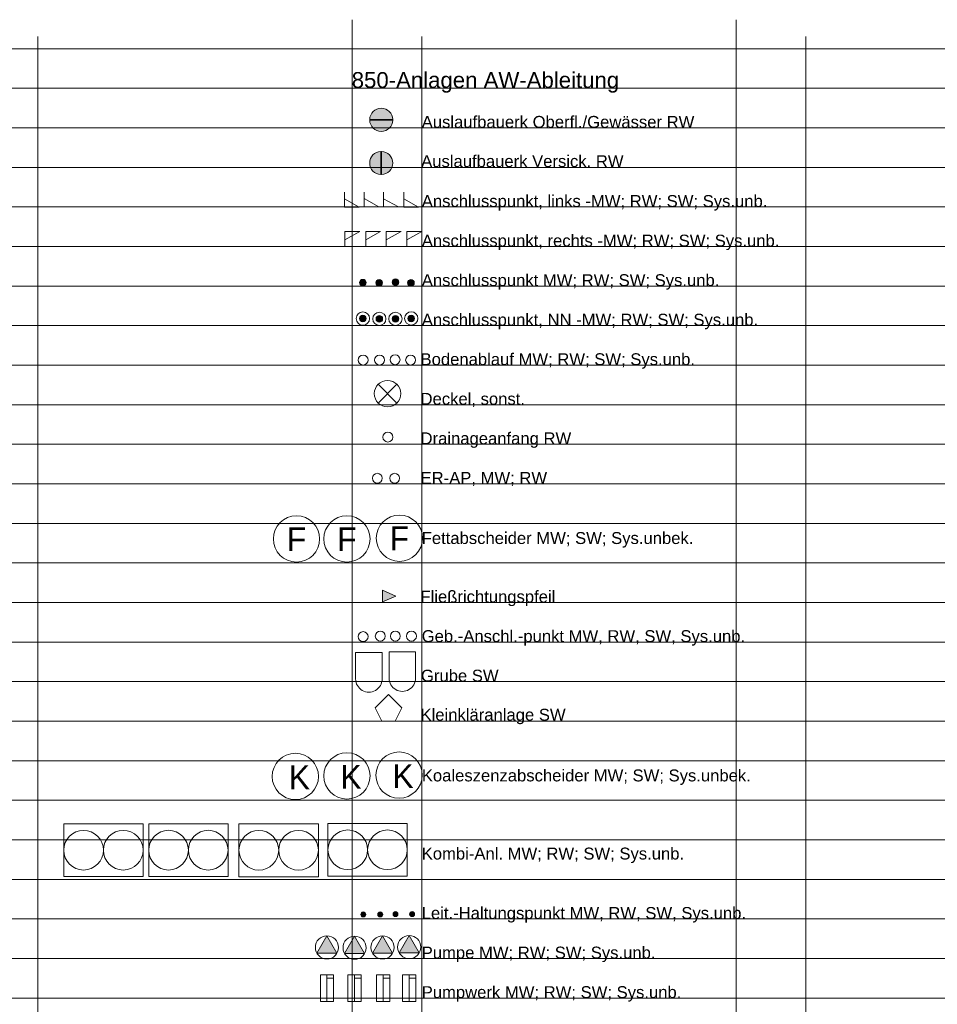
# Model space of a CAD drawing. Header units: metres. Extents: x 4523588 to 4523850, y 5693451 to 5693851.
# Tile 11 of 25: x 4523747 to 4523782, y 5693521 to 5693558. Entities that reach past the tile are written whole.
import ezdxf
from ezdxf.enums import TextEntityAlignment as Align

# ---------------------------------------------------------------- set-up
doc = ezdxf.new("R2010")
doc.units = ezdxf.units.M
doc.header["$LTSCALE"] = 0.5
for name, color, linetype, lineweight in [('100_HILFE_LEG', 24, 'CONTINUOUS', 18), ('100_LEG_LAGE', 7, 'CONTINUOUS', 18), ('850_ANPKT_LI_MW_1', 7, 'CONTINUOUS', 18), ('850_ANPKT_LI_RW_1', 7, 'CONTINUOUS', 18), ('850_ANPKT_LI_SW_1', 7, 'CONTINUOUS', 18), ('850_ANPKT_LI_SYS_UNB_1', 7, 'CONTINUOUS', 18), ('850_ANPKT_MW_1', 7, 'CONTINUOUS', 18), ('850_ANPKT_NN_SYS_UNB_1', 7, 'CONTINUOUS', 18), ('850_ANPKT_RE_MW_1', 7, 'CONTINUOUS', 18), ('850_ANPKT_RE_RW_1', 7, 'CONTINUOUS', 18), ('850_ANPKT_RE_SW_1', 7, 'CONTINUOUS', 18), ('850_ANPKT_RE_SYS_UNB_1', 7, 'CONTINUOUS', 18), ('850_ANPKT_RW_1', 7, 'CONTINUOUS', 18), ('850_ANPKT_SW_1', 7, 'CONTINUOUS', 18), ('850_ANPKT_SYS_UNBEK_1', 7, 'CONTINUOUS', 18), ('850_ANSCHLUSSPKT_NN_MW_1', 7, 'CONTINUOUS', 18), ('850_ANSCHLUSSPKT_NN_RW_1', 7, 'CONTINUOUS', 18), ('850_ANSCHLUSSPKT_NN_SW_1', 7, 'CONTINUOUS', 18), ('850_AUSL_BW_OFLG_RW_1', 7, 'CONTINUOUS', 18), ('850_AUSL_BW_VERS_RW_1', 7, 'CONTINUOUS', 18), ('850_BODENABLAUF_MW_1', 7, 'CONTINUOUS', 18), ('850_BODENABLAUF_RW_1', 7, 'CONTINUOUS', 18), ('850_BODENABLAUF_SU_1', 7, 'CONTINUOUS', 18), ('850_BODENABLAUF_SW_1', 7, 'CONTINUOUS', 18), ('850_DECKEL_SON_1', 7, 'CONTINUOUS', 18), ('850_DRAINAGE_ANFANG_RW_1', 7, 'CONTINUOUS', 18), ('850_ER_MW_1', 7, 'CONTINUOUS', 18), ('850_ER_RW_1', 7, 'CONTINUOUS', 18), ('850_FA_MW_1', 7, 'CONTINUOUS', 18), ('850_FA_SW_1', 7, 'CONTINUOUS', 18), ('850_FA_SYS_UNBEK_1', 7, 'CONTINUOUS', 18), ('850_FLIESSRICHTUNG_PFEIL_1', 7, 'CONTINUOUS', 18), ('850_GA_MW_1', 7, 'CONTINUOUS', 18), ('850_GA_RW_1', 7, 'CONTINUOUS', 18), ('850_GA_SW_1', 7, 'CONTINUOUS', 18), ('850_GA_SYS_UNBEK_1', 7, 'CONTINUOUS', 18), ('850_GRUBE_MW_1', 7, 'CONTINUOUS', 18), ('850_GRUBE_SW_1', 7, 'CONTINUOUS', 18), ('850_KA_MW_1', 7, 'CONTINUOUS', 18), ('850_KA_SW_1', 7, 'CONTINUOUS', 18), ('850_KA_SYS_UNBEK_1', 7, 'CONTINUOUS', 18), ('850_KLEIN_KLAER_SW_1', 7, 'CONTINUOUS', 18), ('850_KOMBI_ANL_MW_1', 7, 'CONTINUOUS', 18), ('850_KOMBI_ANL_RW_1', 7, 'CONTINUOUS', 18), ('850_KOMBI_ANL_SU_1', 7, 'CONTINUOUS', 18), ('850_KOMBI_ANL_SW_1', 7, 'CONTINUOUS', 18), ('850_LH_PKT_MW_1', 7, 'CONTINUOUS', 18), ('850_LH_PKT_RW_1', 7, 'CONTINUOUS', 18), ('850_LH_PKT_SW_1', 7, 'CONTINUOUS', 18), ('850_LH_PKT_SYS_UNBEK_1', 7, 'CONTINUOUS', 18), ('850_PUMPE_MW_1', 7, 'CONTINUOUS', 18), ('850_PUMPE_RW_1', 7, 'CONTINUOUS', 18), ('850_PUMPE_SW_1', 7, 'CONTINUOUS', 18), ('850_PUMPE_SYS_UNB_1', 7, 'CONTINUOUS', 18), ('850_PW_MW_1', 7, 'CONTINUOUS', 18), ('850_PW_RW_1', 7, 'CONTINUOUS', 18), ('850_PW_SW_1', 7, 'CONTINUOUS', 18), ('850_PW_SYS_UNBEK_1', 7, 'CONTINUOUS', 18)]:
    doc.layers.add(name, color=color, linetype=linetype, lineweight=lineweight)
doc.styles.add('ARIAL', font='arial.ttf')

# ---------------------------------------------------------------- blocks, each defined once
blk = doc.blocks.new('850_AUSL_BW_OFLG_RW')
at = {"layer": '850_AUSL_BW_OFLG_RW_1', "ltscale": 0.5}
h = blk.add_hatch(color=5, dxfattribs=at)
h.dxf.hatch_style = 1
edge = h.paths.add_edge_path()
edge.add_ellipse((0, 0), major_axis=(-0.309, 0.309), ratio=1, start_angle=226.6372, end_angle=403.3628)
edge.add_line((-0.437, 0.013), (0.437, 0.013))
edge = h.paths.add_edge_path()
edge.add_line((-0.437, -0.013), (0.437, -0.013))
edge.add_ellipse((0, 0), major_axis=(-0.309, 0.309), ratio=1, start_angle=46.6372, end_angle=223.3628, ccw=False)
at = {"layer": '850_AUSL_BW_OFLG_RW_1', "color": 5, "linetype": 'Continuous'}
for p, q in [((-0.437, 0.013), (0.437, 0.013)), ((-0.437, -0.013), (0.437, -0.013))]:
    blk.add_line(p, q, dxfattribs=at)
for start_param, end_param in [(3.955566, 7.040008), (0.756823, 0.813973), (3.898415, 3.955566), (0.813973, 3.898415)]:
    blk.add_ellipse((0, 0), major_axis=(-0.309, 0.309), ratio=1, start_param=start_param, end_param=end_param, dxfattribs=at)
blk = doc.blocks.new('850_AUSL_BW_VERS_RW')
at = {"layer": '850_AUSL_BW_VERS_RW_1', "ltscale": 0.5}
h = blk.add_hatch(color=5, dxfattribs=at)
h.dxf.hatch_style = 1
edge = h.paths.add_edge_path()
edge.add_ellipse((0, 0), major_axis=(-0.309, -0.309), ratio=1, start_angle=226.6372, end_angle=403.3628)
edge.add_line((-0.013, -0.437), (-0.013, 0.437))
edge = h.paths.add_edge_path()
edge.add_line((0.013, -0.437), (0.013, 0.437))
edge.add_ellipse((0, 0), major_axis=(-0.309, -0.309), ratio=1, start_angle=46.6372, end_angle=223.3628, ccw=False)
at = {"layer": '850_AUSL_BW_VERS_RW_1', "color": 5, "linetype": 'Continuous'}
for p, q in [((-0.013, -0.437), (-0.013, 0.437)), ((0.013, -0.437), (0.013, 0.437))]:
    blk.add_line(p, q, dxfattribs=at)
for start_param, end_param in [(3.955566, 7.040008), (3.898415, 3.955566), (0.813973, 3.898415), (0.756823, 0.813973)]:
    blk.add_ellipse((0, 0), major_axis=(-0.309, -0.309), ratio=1, start_param=start_param, end_param=end_param, dxfattribs=at)
blk = doc.blocks.new('850_ANPKT_LI_MW')
at = {"layer": '850_ANPKT_LI_MW_1', "color": 6}
for p, q in [((0, 0.5625), (0, 0)), ((0, 0.3125), (0.5625, 0)), ((0, 0), (0.5625, 0))]:
    blk.add_line(p, q, dxfattribs=at)
blk = doc.blocks.new('850_ANPKT_LI_RW')
at = {"layer": '850_ANPKT_LI_RW_1', "color": 5}
for p, q in [((0, 0.5625), (0, 0)), ((0, 0.3125), (0.5625, 0)), ((0, 0), (0.5625, 0))]:
    blk.add_line(p, q, dxfattribs=at)
blk = doc.blocks.new('850_ANPKT_LI_SW')
at = {"layer": '850_ANPKT_LI_SW_1', "color": 36}
for p, q in [((0, 0.5625), (0, 0)), ((0, 0.3125), (0.5625, 0)), ((0, 0), (0.5625, 0))]:
    blk.add_line(p, q, dxfattribs=at)
blk = doc.blocks.new('850_ANPKT_LI_SYS_UNB')
at = {"layer": '850_ANPKT_LI_SYS_UNB_1', "color": 7}
for p, q in [((0, 0.5625), (0, 0)), ((0, 0.3125), (0.5625, 0)), ((0, 0), (0.5625, 0))]:
    blk.add_line(p, q, dxfattribs=at)
blk = doc.blocks.new('850_ANPKT_RE_MW')
at = {"layer": '850_ANPKT_RE_MW_1', "color": 6}
for p, q in [((0, -0.5625), (0, 0)), ((0, 0), (0.5625, 0)), ((0, -0.3125), (0.5625, 0))]:
    blk.add_line(p, q, dxfattribs=at)
blk = doc.blocks.new('850_ANPKT_RE_RW')
at = {"layer": '850_ANPKT_RE_RW_1', "color": 5}
for p, q in [((0, -0.5625), (0, 0)), ((0, 0), (0.5625, 0)), ((0, -0.3125), (0.5625, 0))]:
    blk.add_line(p, q, dxfattribs=at)
blk = doc.blocks.new('850_ANPKT_RE_SW')
at = {"layer": '850_ANPKT_RE_SW_1', "color": 36}
for p, q in [((0, -0.5625), (0, 0)), ((0, 0), (0.5625, 0)), ((0, -0.3125), (0.5625, 0))]:
    blk.add_line(p, q, dxfattribs=at)
blk = doc.blocks.new('850_ANPKT_RE_SYS_UNB')
at = {"layer": '850_ANPKT_RE_SYS_UNB_1', "color": 7}
for p, q in [((0, -0.5625), (0, 0)), ((0, 0), (0.5625, 0)), ((0, -0.3125), (0.5625, 0))]:
    blk.add_line(p, q, dxfattribs=at)
blk = doc.blocks.new('850_ANPKT_MW')
at = {"layer": '850_ANPKT_MW_1', "ltscale": 0.5}
h = blk.add_hatch(color=6, dxfattribs=at)
h.dxf.hatch_style = 1
edge = h.paths.add_edge_path()
edge.add_ellipse((0, 0), major_axis=(0.0884, 0.0884), ratio=1, start_angle=0, end_angle=360)
at = {"layer": '850_ANPKT_MW_1', "color": 6, "linetype": 'Continuous'}
blk.add_ellipse((0, 0), major_axis=(0.0884, 0.0884), ratio=1, start_param=5.497787, end_param=11.780972, dxfattribs=at)
blk = doc.blocks.new('850_ANPKT_RW')
at = {"layer": '850_ANPKT_RW_1', "ltscale": 0.5}
h = blk.add_hatch(color=5, dxfattribs=at)
h.dxf.hatch_style = 1
edge = h.paths.add_edge_path()
edge.add_ellipse((0, 0), major_axis=(0.0884, 0.0884), ratio=1, start_angle=0, end_angle=360)
at = {"layer": '850_ANPKT_RW_1', "color": 5, "linetype": 'Continuous'}
blk.add_ellipse((0, 0), major_axis=(0.0884, 0.0884), ratio=1, start_param=5.497787, end_param=11.780972, dxfattribs=at)
blk = doc.blocks.new('850_ANPKT_SW')
at = {"layer": '850_ANPKT_SW_1', "ltscale": 0.5}
h = blk.add_hatch(color=36, dxfattribs=at)
h.dxf.hatch_style = 1
edge = h.paths.add_edge_path()
edge.add_ellipse((0, 0), major_axis=(0.0884, 0.0884), ratio=1, start_angle=0, end_angle=360)
at = {"layer": '850_ANPKT_SW_1', "color": 36, "linetype": 'Continuous'}
blk.add_ellipse((0, 0), major_axis=(0.0884, 0.0884), ratio=1, start_param=5.497787, end_param=11.780972, dxfattribs=at)
blk = doc.blocks.new('850_ANPKT_SYS_UNBEK')
at = {"layer": '850_ANPKT_SYS_UNBEK_1', "ltscale": 0.5}
h = blk.add_hatch(color=7, dxfattribs=at)
h.dxf.hatch_style = 1
edge = h.paths.add_edge_path()
edge.add_ellipse((0, 0), major_axis=(0.0884, 0.0884), ratio=1, start_angle=0, end_angle=360)
at = {"layer": '850_ANPKT_SYS_UNBEK_1', "color": 7, "linetype": 'Continuous'}
blk.add_ellipse((0, 0), major_axis=(0.0884, 0.0884), ratio=1, start_param=5.497787, end_param=11.780972, dxfattribs=at)
blk = doc.blocks.new('850_ANSCHLUSSPKT_NN_MW')
at = {"layer": '850_ANSCHLUSSPKT_NN_MW_1', "ltscale": 0.5}
h = blk.add_hatch(color=6, dxfattribs=at)
h.dxf.hatch_style = 1
edge = h.paths.add_edge_path()
edge.add_ellipse((0, 0), major_axis=(0.0884, 0.0884), ratio=1, start_angle=0, end_angle=360)
at = {"layer": '850_ANSCHLUSSPKT_NN_MW_1', "color": 6, "linetype": 'Continuous'}
for major_axis in [(0.177, 0.177), (0.0884, 0.0884)]:
    blk.add_ellipse((0, 0), major_axis=major_axis, ratio=1, start_param=5.497787, end_param=11.780972, dxfattribs=at)
blk = doc.blocks.new('850_ANSCHLUSSPKT_NN_RW')
at = {"layer": '850_ANSCHLUSSPKT_NN_RW_1', "ltscale": 0.5}
h = blk.add_hatch(color=5, dxfattribs=at)
h.dxf.hatch_style = 1
edge = h.paths.add_edge_path()
edge.add_ellipse((0, 0), major_axis=(0.0884, 0.0884), ratio=1, start_angle=0, end_angle=360)
at = {"layer": '850_ANSCHLUSSPKT_NN_RW_1', "color": 5, "linetype": 'Continuous'}
for major_axis in [(0.177, 0.177), (0.0884, 0.0884)]:
    blk.add_ellipse((0, 0), major_axis=major_axis, ratio=1, start_param=5.497787, end_param=11.780972, dxfattribs=at)
blk = doc.blocks.new('850_ANSCHLUSSPKT_NN_SW')
at = {"layer": '850_ANSCHLUSSPKT_NN_SW_1', "ltscale": 0.5}
h = blk.add_hatch(color=36, dxfattribs=at)
h.dxf.hatch_style = 1
edge = h.paths.add_edge_path()
edge.add_ellipse((0, 0), major_axis=(0.0884, 0.0884), ratio=1, start_angle=0, end_angle=360)
at = {"layer": '850_ANSCHLUSSPKT_NN_SW_1', "color": 36, "linetype": 'Continuous'}
for major_axis in [(0.177, 0.177), (0.0884, 0.0884)]:
    blk.add_ellipse((0, 0), major_axis=major_axis, ratio=1, start_param=5.497787, end_param=11.780972, dxfattribs=at)
blk = doc.blocks.new('850_ANPKT_NN_SYS_UNB')
at = {"layer": '850_ANPKT_NN_SYS_UNB_1', "ltscale": 0.5}
h = blk.add_hatch(color=7, dxfattribs=at)
h.dxf.hatch_style = 1
edge = h.paths.add_edge_path()
edge.add_ellipse((0, 0), major_axis=(0.0884, 0.0884), ratio=1, start_angle=0, end_angle=360)
at = {"layer": '850_ANPKT_NN_SYS_UNB_1', "color": 7, "linetype": 'Continuous'}
for major_axis in [(0.177, 0.177), (0.0884, 0.0884)]:
    blk.add_ellipse((0, 0), major_axis=major_axis, ratio=1, start_param=5.497787, end_param=11.780972, dxfattribs=at)
blk = doc.blocks.new('850_FLIESSRICHTUNG_PFEIL')
at = {"layer": '850_FLIESSRICHTUNG_PFEIL_1', "ltscale": 0.5}
h = blk.add_hatch(color=7, dxfattribs=at)
h.dxf.hatch_style = 1
h.paths.add_polyline_path([(-0.5, 0.21875), (-0.5, -0.21875), (0, 0)])
at = {"layer": '850_FLIESSRICHTUNG_PFEIL_1', "color": 7}
for p, q in [((-0.5, 0.21875), (-0.5, -0.21875)), ((0, 0), (-0.5, 0.21875)), ((-0.5, -0.21875), (0, 0))]:
    blk.add_line(p, q, dxfattribs=at)
blk = doc.blocks.new('850_BODENABLAUF_MW')
at = {"layer": '850_BODENABLAUF_MW_1', "color": 6, "linetype": 'Continuous'}
blk.add_ellipse((0, 0), major_axis=(-0.133, 0.133), ratio=1, start_param=3.926991, end_param=10.210176, dxfattribs=at)
blk = doc.blocks.new('850_BODENABLAUF_RW')
at = {"layer": '850_BODENABLAUF_RW_1', "color": 5, "linetype": 'Continuous'}
blk.add_ellipse((0, 0), major_axis=(-0.133, 0.133), ratio=1, start_param=3.926991, end_param=10.210176, dxfattribs=at)
blk = doc.blocks.new('850_BODENABLAUF_SU')
at = {"layer": '850_BODENABLAUF_SU_1', "color": 7, "linetype": 'Continuous'}
blk.add_ellipse((0, 0), major_axis=(-0.133, 0.133), ratio=1, start_param=3.926991, end_param=10.210176, dxfattribs=at)
blk = doc.blocks.new('850_BODENABLAUF_SW')
at = {"layer": '850_BODENABLAUF_SW_1', "color": 36, "linetype": 'Continuous'}
blk.add_ellipse((0, 0), major_axis=(-0.133, 0.133), ratio=1, start_param=3.926991, end_param=10.210176, dxfattribs=at)
blk = doc.blocks.new('850_DECKEL_SON')
at = {"layer": '850_DECKEL_SON_1', "color": 7}
for p, q in [((-0.354, -0.354), (0.354, 0.354)), ((0.354, -0.354), (-0.354, 0.354))]:
    blk.add_line(p, q, dxfattribs=at)
blk.add_circle((0, 0), 0.5, dxfattribs=at)
blk = doc.blocks.new('850_DRAINAGE_ANFANG_RW')
at = {"layer": '850_DRAINAGE_ANFANG_RW_1', "color": 5, "linetype": 'Continuous'}
blk.add_ellipse((0, 0), major_axis=(-0.133, 0.133), ratio=1, start_param=3.926991, end_param=10.210176, dxfattribs=at)
blk = doc.blocks.new('850_ER_MW')
at = {"layer": '850_ER_MW_1', "color": 6}
blk.add_ellipse((0, 0), major_axis=(-0.133, 0.133), ratio=1, start_param=3.926991, end_param=10.210176, dxfattribs=at)
blk = doc.blocks.new('850_ER_RW')
at = {"layer": '850_ER_RW_1', "color": 5}
blk.add_ellipse((0, 0), major_axis=(-0.133, 0.133), ratio=1, start_param=3.926991, end_param=10.210176, dxfattribs=at)
blk = doc.blocks.new('850_GA_MW')
at = {"layer": '850_GA_MW_1', "color": 6, "linetype": 'Continuous'}
blk.add_ellipse((0, 0), major_axis=(-0.133, 0.133), ratio=1, start_param=3.926991, end_param=10.210176, dxfattribs=at)
blk = doc.blocks.new('850_GA_RW')
at = {"layer": '850_GA_RW_1', "color": 5, "linetype": 'Continuous'}
blk.add_ellipse((0, 0), major_axis=(-0.133, 0.133), ratio=1, start_param=3.926991, end_param=10.210176, dxfattribs=at)
blk = doc.blocks.new('850_GA_SW')
at = {"layer": '850_GA_SW_1', "color": 36, "linetype": 'Continuous'}
blk.add_ellipse((0, 0), major_axis=(-0.133, 0.133), ratio=1, start_param=3.926991, end_param=10.210176, dxfattribs=at)
blk = doc.blocks.new('850_GA_SYS_UNBEK')
at = {"layer": '850_GA_SYS_UNBEK_1', "color": 7, "linetype": 'Continuous'}
blk.add_ellipse((0, 0), major_axis=(-0.133, 0.133), ratio=1, start_param=3.926991, end_param=10.210176, dxfattribs=at)
blk = doc.blocks.new('850_GRUBE_MW')
at = {"layer": '850_GRUBE_MW_1', "color": 6}
for p, q in [((0.5, 0.642), (-0.5, 0.642)), ((-0.5, 0.642), (-0.5, -0.358)), ((0.5, -0.358), (0.5, 0.642))]:
    blk.add_line(p, q, dxfattribs=at)
blk.add_ellipse((0, -0.358), major_axis=(0.354, 0.354), ratio=1, start_param=2.356194, end_param=5.497787, dxfattribs=at)
blk = doc.blocks.new('850_GRUBE_SW')
at = {"layer": '850_GRUBE_SW_1', "color": 36}
for p, q in [((0.5, 0.724), (-0.5, 0.724)), ((-0.5, 0.724), (-0.5, -0.276)), ((0.5, -0.276), (0.5, 0.724))]:
    blk.add_line(p, q, dxfattribs=at)
blk.add_ellipse((0, -0.276), major_axis=(0.354, 0.354), ratio=1, start_param=2.356194, end_param=5.497787, dxfattribs=at)
blk = doc.blocks.new('850_LH_PKT_MW')
at = {"layer": '850_LH_PKT_MW_1', "ltscale": 0.5}
h = blk.add_hatch(color=6, dxfattribs=at)
h.dxf.hatch_style = 1
edge = h.paths.add_edge_path()
edge.add_ellipse((0, 0), major_axis=(0.0663, 0.0663), ratio=1, start_angle=0, end_angle=360)
at = {"layer": '850_LH_PKT_MW_1', "color": 6}
blk.add_ellipse((0, 0), major_axis=(0.0663, 0.0663), ratio=1, start_param=5.497787, end_param=11.780972, dxfattribs=at)
blk = doc.blocks.new('850_LH_PKT_RW')
at = {"layer": '850_LH_PKT_RW_1', "ltscale": 0.5}
h = blk.add_hatch(color=5, dxfattribs=at)
h.dxf.hatch_style = 1
edge = h.paths.add_edge_path()
edge.add_ellipse((0, 0), major_axis=(0.0663, 0.0663), ratio=1, start_angle=0, end_angle=360)
at = {"layer": '850_LH_PKT_RW_1', "color": 5}
blk.add_ellipse((0, 0), major_axis=(0.0663, 0.0663), ratio=1, start_param=5.497787, end_param=11.780972, dxfattribs=at)
blk = doc.blocks.new('850LH_PKT_SW')
at = {"layer": '850_LH_PKT_SW_1', "ltscale": 0.5}
h = blk.add_hatch(color=36, dxfattribs=at)
h.dxf.hatch_style = 1
edge = h.paths.add_edge_path()
edge.add_ellipse((0, 0), major_axis=(0.0663, 0.0663), ratio=1, start_angle=0, end_angle=360)
at = {"layer": '850_LH_PKT_SW_1', "color": 36}
blk.add_ellipse((0, 0), major_axis=(0.0663, 0.0663), ratio=1, start_param=5.497787, end_param=11.780972, dxfattribs=at)
blk = doc.blocks.new('850_LH_PKT_SYS_UNBEK')
at = {"layer": '850_LH_PKT_SYS_UNBEK_1', "ltscale": 0.5}
h = blk.add_hatch(color=7, dxfattribs=at)
h.dxf.hatch_style = 1
edge = h.paths.add_edge_path()
edge.add_ellipse((0, 0), major_axis=(0.0663, 0.0663), ratio=1, start_angle=0, end_angle=360)
at = {"layer": '850_LH_PKT_SYS_UNBEK_1', "color": 7}
blk.add_ellipse((0, 0), major_axis=(0.0663, 0.0663), ratio=1, start_param=5.497787, end_param=11.780972, dxfattribs=at)
blk = doc.blocks.new('850_PUMPE_MW')
at = {"layer": '850_PUMPE_MW_1', "ltscale": 0.5}
h = blk.add_hatch(color=6, dxfattribs=at)
h.dxf.hatch_style = 1
h.paths.add_polyline_path([(0, 0.438), (-0.379, -0.219), (0.379, -0.219)])
at = {"layer": '850_PUMPE_MW_1', "color": 6}
for p, q in [((0, 0.438), (-0.379, -0.219)), ((0.379, -0.219), (0, 0.438)), ((-0.379, -0.219), (0.379, -0.219))]:
    blk.add_line(p, q, dxfattribs=at)
blk.add_ellipse((0, 0), major_axis=(0.309, 0.309), ratio=1, start_param=5.497787, end_param=11.780972, dxfattribs=at)
blk = doc.blocks.new('850_PUMPE_RW')
at = {"layer": '850_PUMPE_RW_1', "ltscale": 0.5}
h = blk.add_hatch(color=5, dxfattribs=at)
h.dxf.hatch_style = 1
h.paths.add_polyline_path([(0, 0.438), (-0.379, -0.219), (0.379, -0.219)])
at = {"layer": '850_PUMPE_RW_1', "color": 5}
for p, q in [((0, 0.438), (-0.379, -0.219)), ((0.379, -0.219), (0, 0.438)), ((-0.379, -0.219), (0.379, -0.219))]:
    blk.add_line(p, q, dxfattribs=at)
blk.add_ellipse((0, 0), major_axis=(0.309, 0.309), ratio=1, start_param=5.497787, end_param=11.780972, dxfattribs=at)
blk = doc.blocks.new('850_PUMPE_SW')
at = {"layer": '850_PUMPE_SW_1', "ltscale": 0.5}
h = blk.add_hatch(color=36, dxfattribs=at)
h.dxf.hatch_style = 1
h.paths.add_polyline_path([(0, 0.438), (-0.379, -0.219), (0.379, -0.219)])
at = {"layer": '850_PUMPE_SW_1', "color": 36}
for p, q in [((0, 0.438), (-0.379, -0.219)), ((0.379, -0.219), (0, 0.438)), ((-0.379, -0.219), (0.379, -0.219))]:
    blk.add_line(p, q, dxfattribs=at)
blk.add_ellipse((0, 0), major_axis=(0.309, 0.309), ratio=1, start_param=5.497787, end_param=11.780972, dxfattribs=at)
blk = doc.blocks.new('850_PUMPE_SYS_UNB')
at = {"layer": '850_PUMPE_SYS_UNB_1', "ltscale": 0.5}
h = blk.add_hatch(color=7, dxfattribs=at)
h.dxf.hatch_style = 1
h.paths.add_polyline_path([(0, 0.438), (-0.379, -0.219), (0.379, -0.219)])
at = {"layer": '850_PUMPE_SYS_UNB_1', "color": 7}
for p, q in [((0, 0.438), (-0.379, -0.219)), ((0.379, -0.219), (0, 0.438)), ((-0.379, -0.219), (0.379, -0.219))]:
    blk.add_line(p, q, dxfattribs=at)
blk.add_ellipse((0, 0), major_axis=(0.309, 0.309), ratio=1, start_param=5.497787, end_param=11.780972, dxfattribs=at)
blk = doc.blocks.new('850_PW_MW')
at = {"layer": '850_PW_MW_1', "color": 6}
for p, q in [((0.25, 0.507), (-0.25, 0.507)), ((-0.25, 0.507), (-0.25, -0.493)), ((0, 0.507), (0, -0.493)), ((0.25, 0.382), (0, 0.382)), ((0.25, -0.493), (0.25, 0.507)), ((-0.25, -0.368), (0, -0.368)), ((-0.25, -0.493), (0.25, -0.493))]:
    blk.add_line(p, q, dxfattribs=at)
blk = doc.blocks.new('850_PW_RW')
at = {"layer": '850_PW_RW_1', "color": 5}
for p, q in [((0.251, 0.505), (-0.249, 0.505)), ((-0.249, 0.505), (-0.249, -0.495)), ((0.001, 0.505), (0.001, -0.495)), ((0.251, 0.38), (0.001, 0.38)), ((0.251, -0.495), (0.251, 0.505)), ((-0.249, -0.37), (0.001, -0.37)), ((-0.249, -0.495), (0.251, -0.495))]:
    blk.add_line(p, q, dxfattribs=at)
blk = doc.blocks.new('850_PW_SW')
at = {"layer": '850_PW_SW_1', "color": 36}
for p, q in [((0.249, 0.507), (-0.251, 0.507)), ((-0.251, 0.507), (-0.251, -0.493)), ((-0.001, 0.507), (-0.001, -0.493)), ((0.249, 0.382), (-0.001, 0.382)), ((0.249, -0.493), (0.249, 0.507)), ((-0.251, -0.368), (-0.001, -0.368)), ((-0.251, -0.493), (0.249, -0.493))]:
    blk.add_line(p, q, dxfattribs=at)
blk = doc.blocks.new('850_PW_SYS_UNBEK')
at = {"layer": '850_PW_SYS_UNBEK_1', "color": 7}
for p, q in [((0.25, 0.478), (-0.25, 0.478)), ((-0.25, 0.478), (-0.25, -0.522)), ((0, 0.478), (0, -0.522)), ((0.25, -0.522), (0.25, 0.478)), ((0.25, 0.353), (0, 0.353)), ((-0.25, -0.397), (0, -0.397)), ((-0.25, -0.522), (0.25, -0.522))]:
    blk.add_line(p, q, dxfattribs=at)
blk = doc.blocks.new('850_KLEIN_KLAER_SW')
at = {"layer": '850_KLEIN_KLAER_SW_1', "color": 36}
for p, q in [((0, 0.5), (-0.5, 0)), ((0.5, 0), (0, 0.5)), ((-0.25, -0.5), (-0.5, 0)), ((0.25, -0.5), (0.5, 0)), ((-0.25, -0.5), (0.25, -0.5))]:
    blk.add_line(p, q, dxfattribs=at)
blk = doc.blocks.new('850_KA_SW')
at = {"layer": '850_KA_SW_1', "color": 36}
blk.add_circle((0, 0), 0.875, dxfattribs=at)
at = {"layer": '850_KA_SW_1', "color": 7}
blk.add_text('K', height=0.9, dxfattribs=at).set_placement((-0.251, -0.486))
blk = doc.blocks.new('850_KA_MW')
at = {"layer": '850_KA_MW_1', "color": 6}
blk.add_circle((0, 0), 0.875, dxfattribs=at)
at = {"layer": '850_KA_MW_1', "color": 7}
blk.add_text('K', height=0.9, dxfattribs=at).set_placement((-0.251, -0.486))
blk = doc.blocks.new('850_KA_SYS_UNBEK')
at = {"layer": '850_KA_SYS_UNBEK_1', "color": 7}
blk.add_circle((0, 0), 0.875, dxfattribs=at)
blk.add_text('K', height=0.9, dxfattribs=at).set_placement((-0.251, -0.486))
blk = doc.blocks.new('850_KOMBI_ANL_MW')
at = {"layer": '850_KOMBI_ANL_MW_1', "color": 6, "linetype": 'Continuous'}
for p, q in [((-1.54, 0.04), (-1.54, 1.04)), ((-1.54, 1.04), (1.46, 1.04)), ((1.46, 1.04), (1.46, -0.96)), ((-1.54, -0.96), (-1.54, 0.04)), ((1.46, -0.96), (-1.54, -0.96))]:
    blk.add_line(p, q, dxfattribs=at)
for centre in [(-0.79, 0.04), (0.71, 0.04)]:
    blk.add_circle(centre, 0.75, dxfattribs=at)
blk = doc.blocks.new('850_KOMBI_ANL_RW')
at = {"layer": '850_KOMBI_ANL_RW_1', "color": 5, "linetype": 'Continuous'}
for p, q in [((-1.509, -0.014), (-1.509, 0.986)), ((-1.509, 0.986), (1.491, 0.986)), ((1.491, 0.986), (1.491, -1.014)), ((-1.509, -1.014), (-1.509, -0.014)), ((1.491, -1.014), (-1.509, -1.014))]:
    blk.add_line(p, q, dxfattribs=at)
for centre in [(-0.759, -0.014), (0.741, -0.014)]:
    blk.add_circle(centre, 0.75, dxfattribs=at)
blk = doc.blocks.new('850_KOMBI_ANL_SW')
at = {"layer": '850_KOMBI_ANL_SW_1', "color": 36, "linetype": 'Continuous'}
for p, q in [((-1.489, -0.024), (-1.489, 0.976)), ((-1.489, 0.976), (1.511, 0.976)), ((1.511, 0.976), (1.511, -1.024)), ((-1.489, -1.024), (-1.489, -0.024)), ((1.511, -1.024), (-1.489, -1.024))]:
    blk.add_line(p, q, dxfattribs=at)
for centre in [(-0.739, -0.024), (0.761, -0.024)]:
    blk.add_circle(centre, 0.75, dxfattribs=at)
blk = doc.blocks.new('850_KOMBI_ANL_SU')
at = {"layer": '850_KOMBI_ANL_SU_1', "color": 7, "linetype": 'Continuous'}
for p, q in [((-1.502, 0.02), (-1.502, 1.02)), ((-1.502, 1.02), (1.498, 1.02)), ((1.498, 1.02), (1.498, -0.98)), ((-1.502, -0.98), (-1.502, 0.02)), ((1.498, -0.98), (-1.502, -0.98))]:
    blk.add_line(p, q, dxfattribs=at)
for centre in [(-0.752, 0.02), (0.748, 0.02)]:
    blk.add_circle(centre, 0.75, dxfattribs=at)
blk = doc.blocks.new('850_FA_MW')
at = {"layer": '850_FA_MW_1', "color": 6}
blk.add_circle((0, 0), 0.875, dxfattribs=at)
at = {"layer": '850_FA_MW_1', "color": 7}
blk.add_text('F', height=0.9, dxfattribs=at).set_placement((-0.001, -0.455), align=Align.CENTER)
blk = doc.blocks.new('850_FA_SW')
at = {"layer": '850_FA_SW_1', "color": 36}
blk.add_circle((0, 0), 0.875, dxfattribs=at)
at = {"layer": '850_FA_SW_1', "color": 7}
blk.add_text('F', height=0.9, dxfattribs=at).set_placement((-0.001, -0.455), align=Align.CENTER)
blk = doc.blocks.new('850_FA_SYS_UNBEK')
at = {"layer": '850_FA_SYS_UNBEK_1', "color": 7}
blk.add_circle((0, 0), 0.875, dxfattribs=at)
blk.add_text('F', height=0.9, dxfattribs=at).set_placement((-0.001, -0.455), align=Align.CENTER)

msp = doc.modelspace()

# ---------------------------------------------------------------- linework, layer by layer
at = {"layer": '100_HILFE_LEG'}
for p, q in [((4523759.475, 5693558.04), (4523759.475, 5693482.168)), ((4523773.99, 5693558.04), (4523773.99, 5693482.168)), ((4523747.584, 5693557.398), (4523747.584, 5693482.168)), ((4523762.099, 5693557.398), (4523762.099, 5693482.168)), ((4523776.614, 5693557.398), (4523776.614, 5693482.168)), ((4523732.877, 5693556.941), (4523849.801, 5693556.941)), ((4523732.877, 5693555.445), (4523849.801, 5693555.445)), ((4523732.877, 5693553.95), (4523849.801, 5693553.95)), ((4523732.877, 5693552.455), (4523849.801, 5693552.455)), ((4523732.877, 5693550.959), (4523849.801, 5693550.959)), ((4523732.877, 5693549.464), (4523849.801, 5693549.464)), ((4523732.877, 5693547.968), (4523849.801, 5693547.968)), ((4523732.877, 5693546.473), (4523849.801, 5693546.473)), ((4523732.877, 5693544.977), (4523849.801, 5693544.977)), ((4523732.877, 5693543.482), (4523849.801, 5693543.482)), ((4523732.877, 5693543.482), (4523849.801, 5693543.482)), ((4523732.877, 5693541.986), (4523849.801, 5693541.986)), ((4523732.877, 5693540.491), (4523849.801, 5693540.491)), ((4523732.877, 5693538.995), (4523849.801, 5693538.995)), ((4523732.877, 5693537.5), (4523849.801, 5693537.5)), ((4523732.877, 5693536.005), (4523849.801, 5693536.005)), ((4523732.877, 5693534.509), (4523849.801, 5693534.509)), ((4523732.877, 5693533.014), (4523849.801, 5693533.014)), ((4523732.877, 5693531.518), (4523849.801, 5693531.518)), ((4523732.877, 5693530.023), (4523849.801, 5693530.023)), ((4523732.877, 5693528.527), (4523849.801, 5693528.527)), ((4523732.877, 5693528.527), (4523849.801, 5693528.527)), ((4523732.877, 5693527.032), (4523849.801, 5693527.032)), ((4523732.877, 5693525.536), (4523849.801, 5693525.536)), ((4523732.877, 5693524.041), (4523849.801, 5693524.041)), ((4523732.877, 5693522.545), (4523849.801, 5693522.545)), ((4523732.685, 5693521.05), (4523849.609, 5693521.05))]:
    msp.add_line(p, q, dxfattribs=at)

# ---------------------------------------------------------------- block references
at = {"layer": '850_ANPKT_LI_MW_1'}
msp.add_blockref('850_ANPKT_LI_MW', (4523759.176, 5693550.955), dxfattribs=at)
at = {"layer": '850_ANPKT_LI_RW_1'}
msp.add_blockref('850_ANPKT_LI_RW', (4523759.92, 5693550.961), dxfattribs=at)
at = {"layer": '850_ANPKT_LI_SW_1'}
msp.add_blockref('850_ANPKT_LI_SW', (4523760.653, 5693550.959), dxfattribs=at)
at = {"layer": '850_ANPKT_LI_SYS_UNB_1', "color": 7}
msp.add_blockref('850_ANPKT_LI_SYS_UNB', (4523761.418, 5693550.958), dxfattribs=at)
at = {"layer": '850_ANPKT_MW_1'}
msp.add_blockref('850_ANPKT_MW', (4523759.876, 5693548.098), dxfattribs=at)
at = {"layer": '850_ANPKT_NN_SYS_UNB_1', "color": 7}
msp.add_blockref('850_ANPKT_NN_SYS_UNB', (4523761.704, 5693546.747), dxfattribs=at)
at = {"layer": '850_ANPKT_RE_MW_1'}
msp.add_blockref('850_ANPKT_RE_MW', (4523759.194, 5693550.026), dxfattribs=at)
at = {"layer": '850_ANPKT_RE_RW_1'}
msp.add_blockref('850_ANPKT_RE_RW', (4523759.981, 5693550.026), dxfattribs=at)
at = {"layer": '850_ANPKT_RE_SW_1'}
msp.add_blockref('850_ANPKT_RE_SW', (4523760.761, 5693550.028), dxfattribs=at)
at = {"layer": '850_ANPKT_RE_SYS_UNB_1', "color": 7}
msp.add_blockref('850_ANPKT_RE_SYS_UNB', (4523761.537, 5693550.026), dxfattribs=at)
at = {"layer": '850_ANPKT_RW_1'}
msp.add_blockref('850_ANPKT_RW', (4523760.49, 5693548.09), dxfattribs=at)
at = {"layer": '850_ANPKT_SW_1'}
msp.add_blockref('850_ANPKT_SW', (4523761.105, 5693548.113), dxfattribs=at)
at = {"layer": '850_ANPKT_SYS_UNBEK_1', "color": 7}
msp.add_blockref('850_ANPKT_SYS_UNBEK', (4523761.693, 5693548.095), dxfattribs=at)
at = {"layer": '850_ANSCHLUSSPKT_NN_MW_1'}
msp.add_blockref('850_ANSCHLUSSPKT_NN_MW', (4523759.876, 5693546.74), dxfattribs=at)
at = {"layer": '850_ANSCHLUSSPKT_NN_RW_1'}
msp.add_blockref('850_ANSCHLUSSPKT_NN_RW', (4523760.498, 5693546.732), dxfattribs=at)
at = {"layer": '850_ANSCHLUSSPKT_NN_SW_1'}
msp.add_blockref('850_ANSCHLUSSPKT_NN_SW', (4523761.105, 5693546.732), dxfattribs=at)
at = {"layer": '850_AUSL_BW_OFLG_RW_1'}
msp.add_blockref('850_AUSL_BW_OFLG_RW', (4523760.57, 5693554.254), dxfattribs=at)
at = {"layer": '850_AUSL_BW_VERS_RW_1'}
msp.add_blockref('850_AUSL_BW_VERS_RW', (4523760.569, 5693552.62), dxfattribs=at)
at = {"layer": '850_BODENABLAUF_MW_1'}
msp.add_blockref('850_BODENABLAUF_MW', (4523759.883, 5693545.172), dxfattribs=at)
at = {"layer": '850_BODENABLAUF_RW_1'}
msp.add_blockref('850_BODENABLAUF_RW', (4523760.506, 5693545.172), dxfattribs=at)
at = {"layer": '850_BODENABLAUF_SU_1', "color": 7}
msp.add_blockref('850_BODENABLAUF_SU', (4523761.679, 5693545.172), dxfattribs=at)
at = {"layer": '850_BODENABLAUF_SW_1'}
msp.add_blockref('850_BODENABLAUF_SW', (4523761.092, 5693545.184), dxfattribs=at)
at = {"layer": '850_DECKEL_SON_1', "ltscale": 0.5}
msp.add_blockref('850_DECKEL_SON', (4523760.808, 5693543.901), dxfattribs=at)
at = {"layer": '850_DRAINAGE_ANFANG_RW_1'}
msp.add_blockref('850_DRAINAGE_ANFANG_RW', (4523760.82, 5693542.26), dxfattribs=at)
at = {"layer": '850_ER_MW_1'}
msp.add_blockref('850_ER_MW', (4523760.421, 5693540.703), dxfattribs=at)
at = {"layer": '850_ER_RW_1'}
msp.add_blockref('850_ER_RW', (4523761.077, 5693540.703), dxfattribs=at)
at = {"layer": '850_FA_MW_1', "ltscale": 0.5}
msp.add_blockref('850_FA_MW', (4523757.366, 5693538.407), dxfattribs=at)
at = {"layer": '850_FA_SW_1', "ltscale": 0.5}
msp.add_blockref('850_FA_SW', (4523759.27, 5693538.407), dxfattribs=at)
at = {"layer": '850_FA_SYS_UNBEK_1', "ltscale": 0.5}
msp.add_blockref('850_FA_SYS_UNBEK', (4523761.255, 5693538.434), dxfattribs=at)
at = {"layer": '850_FLIESSRICHTUNG_PFEIL_1'}
msp.add_blockref('850_FLIESSRICHTUNG_PFEIL', (4523761.121, 5693536.251), dxfattribs=at)
at = {"layer": '850_GA_MW_1'}
msp.add_blockref('850_GA_MW', (4523759.885, 5693534.715), dxfattribs=at)
at = {"layer": '850_GA_RW_1'}
msp.add_blockref('850_GA_RW', (4523760.534, 5693534.735), dxfattribs=at)
at = {"layer": '850_GA_SW_1'}
msp.add_blockref('850_GA_SW', (4523761.102, 5693534.735), dxfattribs=at)
at = {"layer": '850_GA_SYS_UNBEK_1', "color": 7}
msp.add_blockref('850_GA_SYS_UNBEK', (4523761.71, 5693534.735), dxfattribs=at)
at = {"layer": '850_GRUBE_MW_1'}
msp.add_blockref('850_GRUBE_MW', (4523760.102, 5693533.474), dxfattribs=at)
at = {"layer": '850_GRUBE_SW_1'}
msp.add_blockref('850_GRUBE_SW', (4523761.365, 5693533.422), dxfattribs=at)
at = {"layer": '850_KA_MW_1'}
msp.add_blockref('850_KA_MW', (4523757.322, 5693529.432), dxfattribs=at)
at = {"layer": '850_KA_SW_1'}
msp.add_blockref('850_KA_SW', (4523759.274, 5693529.448), dxfattribs=at)
at = {"layer": '850_KA_SYS_UNBEK_1'}
msp.add_blockref('850_KA_SYS_UNBEK', (4523761.241, 5693529.479), dxfattribs=at)
at = {"layer": '850_KLEIN_KLAER_SW_1'}
msp.add_blockref('850_KLEIN_KLAER_SW', (4523760.844, 5693532.023), dxfattribs=at)
at = {"layer": '850_KOMBI_ANL_MW_1'}
msp.add_blockref('850_KOMBI_ANL_MW', (4523750.107, 5693526.601), dxfattribs=at)
at = {"layer": '850_KOMBI_ANL_RW_1'}
msp.add_blockref('850_KOMBI_ANL_RW', (4523753.287, 5693526.656), dxfattribs=at)
at = {"layer": '850_KOMBI_ANL_SU_1'}
msp.add_blockref('850_KOMBI_ANL_SU', (4523760.057, 5693526.636), dxfattribs=at)
at = {"layer": '850_KOMBI_ANL_SW_1'}
msp.add_blockref('850_KOMBI_ANL_SW', (4523756.681, 5693526.663), dxfattribs=at)
at = {"layer": '850_LH_PKT_MW_1'}
msp.add_blockref('850_LH_PKT_MW', (4523759.891, 5693524.211), dxfattribs=at)
at = {"layer": '850_LH_PKT_RW_1'}
msp.add_blockref('850_LH_PKT_RW', (4523760.532, 5693524.211), dxfattribs=at)
at = {"layer": '850_LH_PKT_SW_1'}
msp.add_blockref('850LH_PKT_SW', (4523761.109, 5693524.224), dxfattribs=at)
at = {"layer": '850_LH_PKT_SYS_UNBEK_1', "color": 7}
msp.add_blockref('850_LH_PKT_SYS_UNBEK', (4523761.737, 5693524.224), dxfattribs=at)
at = {"layer": '850_PUMPE_MW_1'}
msp.add_blockref('850_PUMPE_MW', (4523758.515, 5693522.965), dxfattribs=at)
at = {"layer": '850_PUMPE_RW_1'}
msp.add_blockref('850_PUMPE_RW', (4523759.561, 5693522.952), dxfattribs=at)
at = {"layer": '850_PUMPE_SW_1'}
msp.add_blockref('850_PUMPE_SW', (4523760.619, 5693522.965), dxfattribs=at)
at = {"layer": '850_PUMPE_SYS_UNB_1'}
msp.add_blockref('850_PUMPE_SYS_UNB', (4523761.626, 5693522.978), dxfattribs=at)
at = {"layer": '850_PW_MW_1'}
msp.add_blockref('850_PW_MW', (4523758.517, 5693521.418), dxfattribs=at)
at = {"layer": '850_PW_RW_1'}
msp.add_blockref('850_PW_RW', (4523759.558, 5693521.42), dxfattribs=at)
at = {"layer": '850_PW_SW_1'}
msp.add_blockref('850_PW_SW', (4523760.644, 5693521.418), dxfattribs=at)
at = {"layer": '850_PW_SYS_UNBEK_1'}
msp.add_blockref('850_PW_SYS_UNBEK', (4523761.621, 5693521.446), dxfattribs=at)

# ---------------------------------------------------------------- texts
at = {"layer": '100_LEG_LAGE', "color": 7, "style": 'ARIAL'}
for s, height, p in [('850-Anlagen AW-Ableitung', 0.6, (4523759.453, 5693555.458)), ('Anschlusspunkt, links -MW; RW; SW; Sys.unb.', 0.45, (4523762.103, 5693550.958)), ('Anschlusspunkt, rechts -MW; RW; SW; Sys.unb.', 0.45, (4523762.103, 5693549.462)), ('Anschlusspunkt MW; RW; SW; Sys.unb.', 0.45, (4523762.103, 5693547.967)), ('Anschlusspunkt, NN -MW; RW; SW; Sys.unb.', 0.45, (4523762.103, 5693546.472)), ('Bodenablauf MW; RW; SW; Sys.unb.', 0.45, (4523762.055, 5693544.978)), ('ER-AP, MW; RW', 0.45, (4523762.055, 5693540.491)), ('Fettabscheider MW; SW; Sys.unbek.', 0.45, (4523762.099, 5693538.217)), ('Geb.-Anschl.-punkt MW, RW, SW, Sys.unb.', 0.45, (4523762.099, 5693534.509)), ('Grube SW', 0.45, (4523762.072, 5693533.014)), ('Koaleszenzabscheider MW; SW; Sys.unbek.', 0.45, (4523762.103, 5693529.242)), ('Kombi-Anl. MW; RW; SW; Sys.unb.', 0.45, (4523762.099, 5693526.289)), ('Leit.-Haltungspunkt MW, RW, SW, Sys.unb.', 0.45, (4523762.099, 5693524.041)), ('Pumpe MW; RW; SW; Sys.unb.', 0.45, (4523762.099, 5693522.545)), ('Pumpwerk MW; RW; SW; Sys.unb.', 0.45, (4523762.099, 5693521.05))]:
    msp.add_text(s, height=height, dxfattribs=at).set_placement(p)
at = {"layer": '850_AUSL_BW_OFLG_RW_1', "color": 7, "style": 'ARIAL'}
msp.add_text('Auslaufbauerk Oberfl./Gewässer RW', height=0.45, dxfattribs=at).set_placement((4523762.099, 5693553.95))
at = {"layer": '850_AUSL_BW_VERS_RW_1', "color": 7, "style": 'ARIAL'}
msp.add_text('Auslaufbauerk Versick. RW', height=0.45, dxfattribs=at).set_placement((4523762.079, 5693552.466))
at = {"layer": '850_DECKEL_SON_1', "color": 7, "style": 'ARIAL'}
msp.add_text('Deckel, sonst.', height=0.45, dxfattribs=at).set_placement((4523762.055, 5693543.482))
at = {"layer": '850_DRAINAGE_ANFANG_RW_1', "color": 7, "style": 'ARIAL'}
msp.add_text('Drainageanfang RW', height=0.45, dxfattribs=at).set_placement((4523762.055, 5693541.987))
at = {"layer": '850_FLIESSRICHTUNG_PFEIL_1', "color": 7, "style": 'ARIAL'}
msp.add_text('Fließrichtungspfeil', height=0.45, dxfattribs=at).set_placement((4523762.051, 5693536.003))
at = {"layer": '850_KLEIN_KLAER_SW_1', "color": 7, "style": 'ARIAL'}
msp.add_text('Kleinkläranlage SW', height=0.45, dxfattribs=at).set_placement((4523762.054, 5693531.538, 243.974))

doc.saveas('drawing.dxf')
